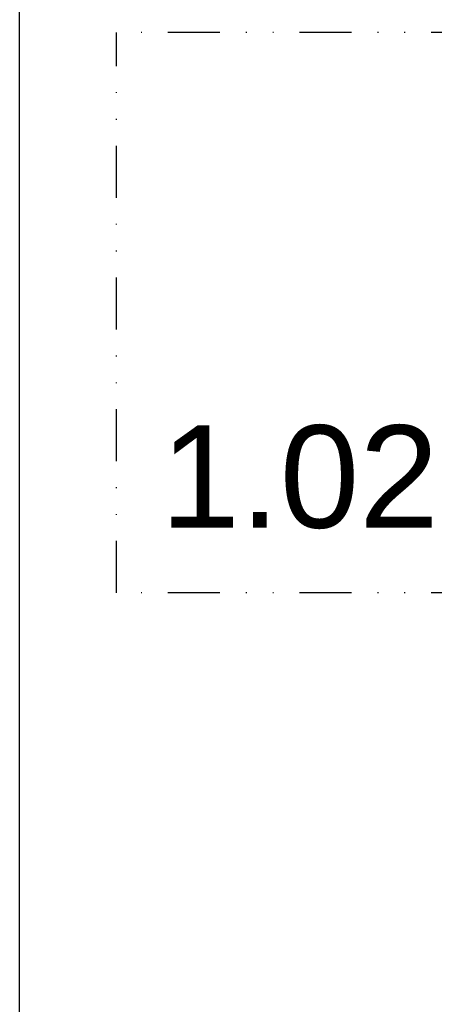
# Model space of a CAD drawing. Header units: millimetres. Extents: x 14495 to 271441, y -21035 to 2232.
# Tile 46 of 227: x 85212 to 85262, y -6617 to -6497. Entities that reach past the tile are written whole.
import ezdxf

# ---------------------------------------------------------------- set-up
doc = ezdxf.new("R2010")
doc.units = ezdxf.units.MM
doc.linetypes.add('DIVIDE2', pattern=[15.875, 6.35, -3.175, 0, -3.175, 0, -3.175])
doc.layers.add('A_PROJEKTOWANE', color=3, linetype='Continuous')
doc.layers.add('L90_TEXT_POSITION', color=1, linetype='Continuous')
doc.layers.add('L19C_SERVICE_AREAS', color=9, linetype='DIVIDE2', true_color=0x808080)
doc.styles.add('Arial', font='Arial')

msp = doc.modelspace()

# ---------------------------------------------------------------- linework, layer by layer
at = {"layer": 'A_PROJEKTOWANE'}
for p, q in [((85211.79, -6556.83), (85211.79, -6270.87)), ((85211.79, -6726.37), (85211.79, -6556.83))]:
    msp.add_line(p, q, dxfattribs=at)
at = {"layer": 'L19C_SERVICE_AREAS'}
for p, q in [((85268.41, -6498.85), (85223.61, -6498.85)), ((85223.61, -6567.25), (85223.61, -6498.85)), ((85268.41, -6567.25), (85223.61, -6567.25))]:
    msp.add_line(p, q, dxfattribs=at)

# ---------------------------------------------------------------- texts
at = {"layer": 'L90_TEXT_POSITION', "insert": (85229.01, -6559.47), "char_height": 12.5, "attachment_point": 7, "style": 'Arial'}
msp.add_mtext('1.02', dxfattribs=at)

doc.saveas('drawing.dxf')
